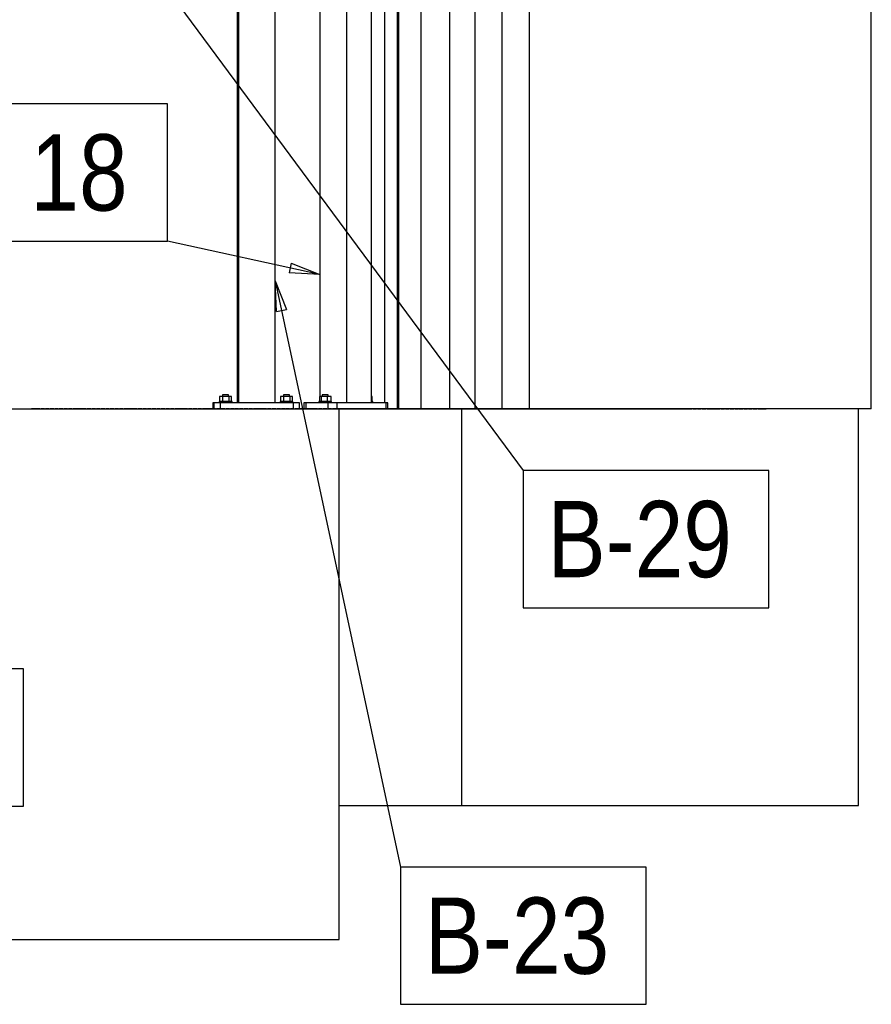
# Model space of a CAD drawing. Header units: millimetres. Extents: x -484 to 16958, y -454 to 3567.
# Tile 25 of 26: x 15233 to 16629, y 210 to 1823. Entities that reach past the tile are written whole.
import ezdxf

# ---------------------------------------------------------------- set-up
doc = ezdxf.new("R2010")
doc.units = ezdxf.units.MM
doc.linetypes.add('ACAD_ISO04W100', pattern=[30, 24, -3, 0, -3])
for name, color, linetype in [('AS_Belki', 145, 'Continuous'), ('AS_Blachy', 30, 'Continuous'), ('AS_Kotwy', 9, 'Continuous'), ('AS_Sciany betonowe', 252, 'Continuous'), ('AS_Siatki', 72, 'Continuous'), ('PG_słupki pomocnicze', 9, 'Continuous')]:
    doc.layers.add(name, color=color, linetype=linetype)
doc.styles.add('Arial Narrow', font='ARIALN.TTF', dxfattribs={"height": 5})

msp = doc.modelspace()

# ---------------------------------------------------------------- linework, layer by layer
at = {"color": 7}
for p, q in [((15269.4, 2151), (16058.7, 1084.6)), ((15725.4, 1405.6), (15475.4, 1460.5)), ((15651.9, 1395.6), (15857.6, 434.6))]:
    msp.add_line(p, q, dxfattribs=at)
at = {"color": 0, "linetype": 'ByBlock', "lineweight": -2}
for p, q in [((15678.3, 1424.5), (15674.8, 1408.2)), ((15678.3, 1424.5), (15725.4, 1405.6)), ((15725.4, 1405.6), (15674.8, 1408.2)), ((15654.2, 1345), (15651.9, 1395.6)), ((15651.9, 1395.6), (15670.5, 1348.5)), ((15654.2, 1345), (15670.5, 1348.5))]:
    msp.add_line(p, q, dxfattribs=at)
at = {"color": 7}
for points in [[(15216.1, 1460.5), (15475.4, 1460.5), (15475.4, 1685.5), (15216.1, 1685.5), (15216.1, 1460.5)], [(16058.7, 859.6), (16461.2, 859.6), (16461.2, 1084.6), (16058.7, 1084.6), (16058.7, 859.6)], [(14836.7, 534.6), (15239.2, 534.6), (15239.2, 759.6), (14836.7, 759.6), (14836.7, 534.6)], [(15857.6, 209.6), (16260, 209.6), (16260, 434.6), (15857.6, 434.6), (15857.6, 209.6)]]:
    msp.add_lwpolyline(points, dxfattribs=at)
at = {"layer": 'AS_Belki', "color": 145, "linetype": 'Continuous', "ltscale": 0.25}
for p, q in [((15810.1, 1195.6), (15810.1, 2323.5)), ((15769.6, 1195.6), (15769.6, 2299.9)), ((15725.4, 2274), (15725.4, 1205.6)), ((15651.9, 1195.6), (15651.9, 2231)), ((15592, 2196), (15592, 1195.6)), ((15589.5, 2194.6), (15589.5, 1195.6))]:
    msp.add_line(p, q, dxfattribs=at)
at = {"layer": 'AS_Blachy', "color": 145, "linetype": 'Continuous', "ltscale": 0.25}
for p, q in [((15551.8, 1195.6), (15549.7, 1195.6)), ((15549.7, 1195.6), (15549.7, 1185.6)), ((15555, 1195.6), (15551.8, 1195.6)), ((15551.8, 1185.6), (15551.8, 1195.6)), ((15562.2, 1195.6), (15555, 1195.6)), ((15682.1, 1195.6), (15562.2, 1195.6)), ((15562.2, 1185.6), (15562.2, 1195.6)), ((15689, 1195.6), (15682.1, 1195.6)), ((15682.1, 1185.6), (15682.1, 1195.6)), ((15691.7, 1195.6), (15689, 1195.6)), ((15691.7, 1185.6), (15691.7, 1195.6)), ((15702.1, 1195.6), (15698.8, 1195.6)), ((15698.8, 1195.6), (15698.8, 1185.6)), ((15738.9, 1195.6), (15702.1, 1195.6)), ((15702.1, 1195.6), (15702.1, 1185.6)), ((15746.1, 1195.6), (15738.9, 1195.6)), ((15738.9, 1185.6), (15738.9, 1195.6)), ((15753.1, 1195.6), (15746.1, 1195.6)), ((15834.1, 1195.6), (15753.1, 1195.6)), ((15753.1, 1195.6), (15753.1, 1185.6)), ((15836.7, 1195.6), (15834.1, 1195.6)), ((15834.1, 1185.6), (15834.1, 1195.6)), ((15836.7, 1185.6), (15836.7, 1195.6)), ((15549.7, 1185.6), (15551.8, 1185.6)), ((15551.8, 1185.6), (15555, 1185.6)), ((15555, 1185.6), (15562.2, 1185.6)), ((15562.2, 1185.6), (15670.9, 1185.6)), ((15670.9, 1185.6), (15682.1, 1185.6)), ((15682.1, 1185.6), (15689, 1185.6)), ((15689, 1185.6), (15691.7, 1185.6))]:
    msp.add_line(p, q, dxfattribs=at)
at = {"layer": 'AS_Kotwy', "color": 145, "linetype": 'Continuous', "ltscale": 0.25}
for p, q in [((15560.5, 1197.6), (15560.2, 1197.6)), ((15560.2, 1197.6), (15560.2, 1195.6)), ((15561.2, 1197.6), (15560.5, 1197.6)), ((15566.2, 1205.6), (15560.9, 1205.6)), ((15560.9, 1205.6), (15560.9, 1197.6)), ((15562.2, 1197.6), (15561.2, 1197.6)), ((15563.6, 1197.6), (15562.2, 1197.6)), ((15565.3, 1197.6), (15563.6, 1197.6)), ((15567.1, 1197.6), (15565.3, 1197.6)), ((15566.2, 1208.6), (15565.7, 1208.6)), ((15565.7, 1208.6), (15565.7, 1205.6)), ((15567.3, 1208.6), (15566.2, 1208.6)), ((15576, 1205.6), (15566.2, 1205.6)), ((15566.2, 1197.6), (15566.2, 1205.6)), ((15569.1, 1197.6), (15567.1, 1197.6)), ((15569, 1208.6), (15567.3, 1208.6)), ((15570.9, 1208.6), (15569, 1208.6)), ((15571.2, 1197.6), (15569.1, 1197.6)), ((15572.8, 1208.6), (15570.9, 1208.6)), ((15573.2, 1197.6), (15571.2, 1197.6)), ((15574.4, 1208.6), (15572.8, 1208.6)), ((15575.1, 1197.6), (15573.2, 1197.6)), ((15575.4, 1208.6), (15574.4, 1208.6)), ((15576.9, 1197.6), (15575.1, 1197.6)), ((15575.7, 1208.6), (15575.4, 1208.6)), ((15575.7, 1205.6), (15575.7, 1208.6)), ((15580.5, 1205.6), (15576, 1205.6)), ((15576, 1205.6), (15576, 1197.6)), ((15578.5, 1197.6), (15576.9, 1197.6)), ((15579.7, 1197.6), (15578.5, 1197.6)), ((15580.6, 1197.6), (15579.7, 1197.6)), ((15580.5, 1197.6), (15580.5, 1205.6)), ((15581.1, 1197.6), (15580.6, 1197.6)), ((15581.2, 1197.6), (15581.1, 1197.6)), ((15581.2, 1195.6), (15581.2, 1197.6)), ((15660.4, 1197.6), (15660.1, 1197.6)), ((15660.1, 1197.6), (15660.1, 1195.6)), ((15661.1, 1197.6), (15660.4, 1197.6)), ((15666.1, 1205.6), (15660.8, 1205.6)), ((15660.8, 1205.6), (15660.8, 1197.6)), ((15662.2, 1197.6), (15661.1, 1197.6)), ((15663.5, 1197.6), (15662.2, 1197.6)), ((15665.2, 1197.6), (15663.5, 1197.6)), ((15667, 1197.6), (15665.2, 1197.6)), ((15666.1, 1208.6), (15665.6, 1208.6)), ((15665.6, 1208.6), (15665.6, 1205.6)), ((15667.3, 1208.6), (15666.1, 1208.6)), ((15675.9, 1205.6), (15666.1, 1205.6)), ((15666.1, 1197.6), (15666.1, 1205.6)), ((15669, 1197.6), (15667, 1197.6)), ((15668.9, 1208.6), (15667.3, 1208.6)), ((15670.8, 1208.6), (15668.9, 1208.6)), ((15671.1, 1197.6), (15669, 1197.6)), ((15672.7, 1208.6), (15670.8, 1208.6)), ((15673.1, 1197.6), (15671.1, 1197.6)), ((15674.3, 1208.6), (15672.7, 1208.6)), ((15675.1, 1197.6), (15673.1, 1197.6)), ((15675.3, 1208.6), (15674.3, 1208.6)), ((15676.8, 1197.6), (15675.1, 1197.6)), ((15675.6, 1208.6), (15675.3, 1208.6)), ((15675.6, 1205.6), (15675.6, 1208.6)), ((15680.4, 1205.6), (15675.9, 1205.6)), ((15675.9, 1205.6), (15675.9, 1197.6)), ((15678.4, 1197.6), (15676.8, 1197.6)), ((15679.6, 1197.6), (15678.4, 1197.6)), ((15680.5, 1197.6), (15679.6, 1197.6)), ((15680.4, 1197.6), (15680.4, 1205.6)), ((15681, 1197.6), (15680.5, 1197.6)), ((15681.1, 1197.6), (15681, 1197.6)), ((15681.1, 1195.6), (15681.1, 1197.6)), ((15723.8, 1197.6), (15723.5, 1197.6)), ((15723.5, 1197.6), (15723.5, 1195.6)), ((15724.5, 1197.6), (15723.8, 1197.6)), ((15727.4, 1205.6), (15724.4, 1205.6)), ((15724.4, 1205.6), (15724.4, 1197.6)), ((15725.5, 1197.6), (15724.5, 1197.6)), ((15726.9, 1197.6), (15725.5, 1197.6)), ((15728.6, 1197.6), (15726.9, 1197.6)), ((15737, 1205.6), (15727.4, 1205.6)), ((15727.4, 1205.6), (15727.4, 1197.6)), ((15730.4, 1197.6), (15728.6, 1197.6)), ((15729.5, 1208.6), (15729, 1208.6)), ((15729, 1208.6), (15729, 1205.6)), ((15730.6, 1208.6), (15729.5, 1208.6)), ((15732.4, 1197.6), (15730.4, 1197.6)), ((15732.3, 1208.6), (15730.6, 1208.6)), ((15734.2, 1208.6), (15732.3, 1208.6)), ((15734.5, 1197.6), (15732.4, 1197.6)), ((15736.1, 1208.6), (15734.2, 1208.6)), ((15736.5, 1197.6), (15734.5, 1197.6)), ((15737.7, 1208.6), (15736.1, 1208.6)), ((15738.4, 1197.6), (15736.5, 1197.6)), ((15743.6, 1205.6), (15737, 1205.6)), ((15737, 1205.6), (15737, 1197.6)), ((15738.7, 1208.6), (15737.7, 1208.6)), ((15740.2, 1197.6), (15738.4, 1197.6)), ((15739, 1208.6), (15738.7, 1208.6)), ((15739, 1205.6), (15739, 1208.6)), ((15741.8, 1197.6), (15740.2, 1197.6)), ((15743, 1197.6), (15741.8, 1197.6)), ((15743.9, 1197.6), (15743, 1197.6)), ((15743.6, 1197.6), (15743.6, 1205.6)), ((15744.4, 1197.6), (15743.9, 1197.6)), ((15744.5, 1197.6), (15744.4, 1197.6)), ((15744.5, 1195.6), (15744.5, 1197.6)), ((15811.1, 1205.6), (15810.1, 1205.6)), ((15810.5, 1197.6), (15810.2, 1197.6)), ((15811.4, 1197.6), (15810.5, 1197.6)), ((15811.1, 1197.6), (15811.1, 1205.6)), ((15811.9, 1197.6), (15811.4, 1197.6)), ((15812, 1197.6), (15811.9, 1197.6)), ((15812, 1195.6), (15812, 1197.6)), ((15565.7, 1185.6), (15565.7, 1185.6)), ((15575.7, 1185.6), (15575.7, 1185.6)), ((15665.6, 1185.6), (15665.6, 1185.6)), ((15675.6, 1185.6), (15675.6, 1185.6))]:
    msp.add_line(p, q, dxfattribs=at)
at = {"layer": 'AS_Sciany betonowe', "color": 145, "linetype": 'Continuous', "ltscale": 0.25}
for p, q in [((16068.7, 1185.6), (16068.7, 2915.6)), ((16629.2, 1185.6), (16629.2, 2915.6)), ((15831.1, 2335.8), (15831.1, 1195.6)), ((15756.6, 315.6), (15756.6, 1185.6)), ((15957.7, 1185.6), (15756.6, 1185.6)), ((16608.2, 1185.6), (15957.7, 1185.6)), ((15957.7, 535.6), (15957.7, 1185.6)), ((16608.2, 535.6), (16608.2, 1185.6)), ((16629.2, 1185.6), (16608.2, 1185.6)), ((15756.6, 535.6), (15957.7, 535.6)), ((15957.7, 535.6), (16608.2, 535.6)), ((14160.7, 315.6), (15756.6, 315.6))]:
    msp.add_line(p, q, dxfattribs=at)
at = {"layer": 'AS_Siatki', "color": 20, "linetype": 'ACAD_ISO04W100', "ltscale": 0.25}
for p, q in [((-54.1, 1185.6), (16080.8, 1185.6)), ((-49.6, 1185.6), (16001.6, 1185.6)), ((15501.7, 1185.6), (15251.7, 1185.6)), ((16207.7, 1185.6), (15501.6, 1185.6)), ((15501.6, 1185.6), (15501.7, 1185.6)), ((16001.6, 1185.6), (16001.6, 1185.6)), ((16001.6, 1185.6), (16251.6, 1185.6)), ((16080.8, 1185.6), (16080.7, 1185.6)), ((16080.7, 1185.6), (16330.7, 1185.6)), ((16207.7, 1185.6), (16207.6, 1185.6)), ((16207.6, 1185.6), (16457.6, 1185.6))]:
    msp.add_line(p, q, dxfattribs=at)
at = {"layer": 'PG_słupki pomocnicze', "color": 145, "linetype": 'Continuous', "ltscale": 0.25}
for p, q in [((15979, 2422.2), (15979, 1185.6)), ((16023.7, 2433.2), (16023.7, 1185.6)), ((15937.6, 2383.3), (15937.6, 1185.6)), ((15890.9, 2370.7), (15890.9, 1185.6)), ((15851.7, 2347.8), (15851.7, 1185.6)), ((15854.1, 2349.2), (15854.1, 1185.6))]:
    msp.add_line(p, q, dxfattribs=at)

# ---------------------------------------------------------------- texts
at = {"color": 7, "style": 'Arial Narrow'}
for s, p in [('18', (15250.8, 1510.5)), ('B-29', (16098.2, 909.6)), ('B-23', (15897, 259.6))]:
    msp.add_text(s, height=125, dxfattribs=at).set_placement(p)

doc.saveas('drawing.dxf')
